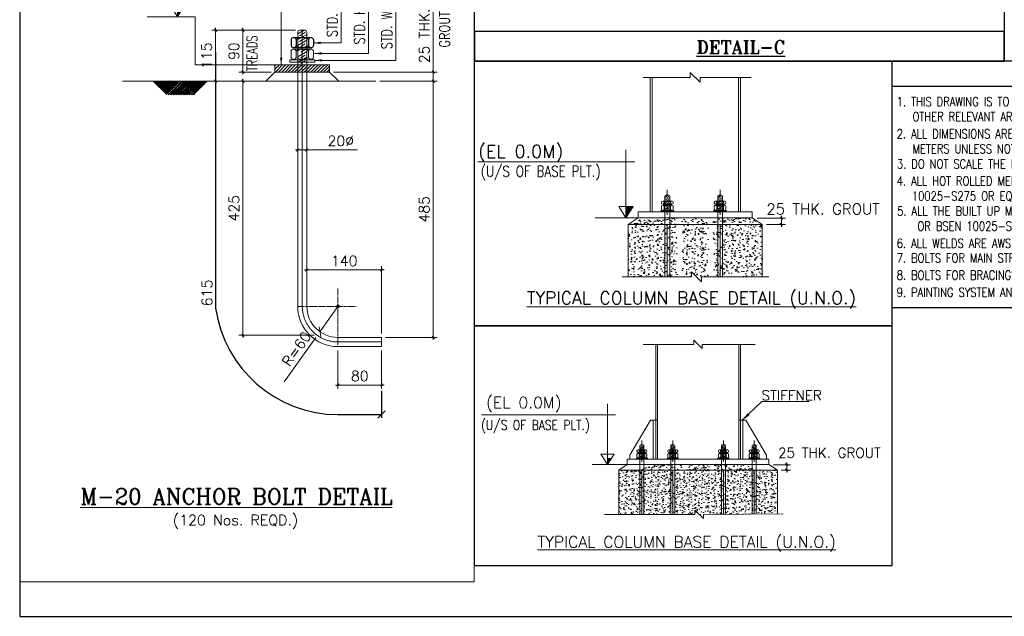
# Model space of a CAD drawing. Extents: x 1452 to 4639, y 1337 to 3593.
# Tile 1 of 3: x 1452 to 3344, y 1337 to 2484. Entities that reach past the tile are written whole.
import ezdxf
from ezdxf.enums import TextEntityAlignment as Align

# ---------------------------------------------------------------- set-up
doc = ezdxf.new("R2010")
doc.units = 0
doc.header["$MEASUREMENT"] = 0
for name, pattern in [('CENTER', [5.08, 3.175, -0.635, 0.635, -0.635]), ('CONTIN', [0, 0, 0]), ('HIDDEN', [0.375, 0.25, -0.125])]:
    doc.linetypes.add(name, pattern=pattern)
doc.layers.get('0').update_dxf_attribs({"linetype": 'CONTIN'})
doc.layers.get('Defpoints').update_dxf_attribs({"linetype": 'CONTINUOUS'})
for name, color, linetype in [('18', 5, 'CONTIN'), ('22', 7, 'CONTIN'), ('DIM', 8, 'CONTINUOUS'), ('Text', 4, 'CONTINUOUS'), ('Text_Romant', 3, 'CONTINUOUS')]:
    doc.layers.add(name, color=color, linetype=linetype)
for name, color, linetype, lineweight in [('BOLTS', 12, 'CONTINUOUS', 13), ('BRICK', 27, 'CONTINUOUS', 13), ('H.TEXT', 1, 'CONTINUOUS', 13), ('MAIN', 7, 'CONTINUOUS', 13), ('OBJECTS', 80, 'CONTINUOUS', 13), ('Part', 255, 'CONTINUOUS', 0), ('TITLE', 1, 'CONTINUOUS', 13), ('TXT', 4, 'CONTIN', 13), ('WORK', 30, 'CENTER', 13)]:
    doc.layers.add(name, color=color, linetype=linetype, lineweight=lineweight)
doc.styles.add('ROMANC', font='romanc.shx')
doc.styles.add('ROMAND', font='simplex.shx')
doc.styles.add('ROMANS', font='ROMANS')
doc.styles.add('ROMANT', font='romant.shx')
doc.styles.add('SIMPLEX', font='SIMPLEX')
doc.styles.add('T', font='simplex.shx', dxfattribs={"width": 0.8})
doc.dimstyles.new('Copy of DIM-1000', dxfattribs={"dimscale": 96.5, "dimtxt": 0.13, "dimasz": 0.03, "dimexe": 0.05, "dimexo": 0.05, "dimgap": 0.05, "dimtad": 1, "dimdec": 0, "dimzin": 0, "dimdsep": 46, "dimtxsty": 'ROMANS', "dimblk1": 'OBLIQUE', "dimblk2": 'OBLIQUE', "dimsah": 1, "dimcen": 0.09, "dimdle": 0.03, "dimclrd": 251, "dimclre": 251, "dimclrt": 4, "dimadec": 0, "dimazin": 0, "dimtfac": 1, "dimtdec": 0, "dimtmove": 0, "dimatfit": 3, "dimfxl": 1, "dimtolj": 1, "dimtzin": 0, "dimlwd": 5, "dimlwe": 5, "dimarcsym": 0})
doc.dimstyles.new('DIM-150', dxfattribs={"dimscale": 225, "dimtxt": 2, "dimasz": 2, "dimexe": 1, "dimexo": 2, "dimgap": 1, "dimtad": 1, "dimdec": 0, "dimlfac": 0.066667, "dimzin": 0, "dimdsep": 46, "dimtxsty": 'ROMANS', "dimblk1": 'OBLIQUE', "dimblk2": 'OBLIQUE', "dimsah": 1, "dimcen": 0.09, "dimdle": 1, "dimclrd": 251, "dimclre": 251, "dimclrt": 4, "dimadec": 0, "dimazin": 0, "dimtfac": 1, "dimtdec": 0, "dimtmove": 0, "dimatfit": 3, "dimfxl": 1, "dimtolj": 1, "dimtzin": 0, "dimlwd": 5, "dimlwe": 5, "dimarcsym": 0})

# ---------------------------------------------------------------- blocks, each defined once
blk = doc.blocks.new('NUT')
at = {"color": 7}
for p, q in [((-18, 13), (-18, 3)), ((-14, 0), (14, 0)), ((-10, 13), (-10, 3)), ((10, 13), (10, 3)), ((18, 13), (18, 3))]:
    blk.add_line(p, q, dxfattribs=at)
for centre, radius, start, end in [((-14, 11.8), 4.17, 16.5616, 163.4384), ((0, -2.2), 18.2, 56.6843, 123.3157), ((14, 11.8), 4.17, 16.5616, 163.4384), ((-14, 4.2), 4.17, 196.5616, 343.4384), ((0, 18.2), 18.2, 236.6843, 303.3157), ((14, 4.2), 4.17, 196.5616, 343.4384)]:
    blk.add_arc(centre, radius, start, end, dxfattribs=at)
blk = doc.blocks.new('_OBLIQUE')
at = {"color": 0, "linetype": 'ByBlock'}
blk.add_line((-0.5, -0.5), (0.5, 0.5), dxfattribs=at)
blk = doc.blocks.new('*D576575575575575575575')
at = {"layer": 'Defpoints', "color": 0, "linetype": 'Continuous'}
for p in [(2631.9, 26339.3), (2620.8, 26326.7), (2631.9, 26326.8)]:
    blk.add_point(p, dxfattribs=at)
at = {"layer": 'Part', "color": 251, "linetype": 'Continuous', "lineweight": 5}
for p, q in [((2617.9, 26339.3), (2634.8, 26339.3)), ((2620.8, 26331.5), (2620.8, 26344.1)), ((2631.9, 26331.7), (2631.9, 26344.1)), ((2631.9, 26339.3), (2694.1, 26339.3))]:
    blk.add_line(p, q, dxfattribs=at)
at = {"layer": 'Part', "color": 251, "linetype": 'Continuous', "lineweight": 5, "xscale": 2.894999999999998, "yscale": 2.894999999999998, "zscale": 2.894999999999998, "rotation": 180}
blk.add_blockref('_OBLIQUE', (2620.8, 26339.3), dxfattribs=at)
at = {"layer": 'Part', "color": 251, "linetype": 'Continuous', "lineweight": 5, "xscale": 2.894999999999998, "yscale": 2.894999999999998, "zscale": 2.894999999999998}
blk.add_blockref('_OBLIQUE', (2631.9, 26339.3), dxfattribs=at)
at = {"layer": 'Part', "color": 4, "linetype": 'Continuous', "insert": (2673.5, 26350.4), "char_height": 12.54, "attachment_point": 5, "style": 'ROMANS'}
blk.add_mtext('\\A1;20%%C', dxfattribs=at)
blk = doc.blocks.new('*D577576576576576576576')
at = {"layer": 'Defpoints', "color": 0, "linetype": 'Continuous'}
for p in [(2670.1, 26147.5), (2648, 26116.4)]:
    blk.add_point(p, dxfattribs=at)
at = {"layer": 'Part', "color": 251, "linetype": 'Continuous', "lineweight": 5}
for p, q in [((2670.1, 26147.5), (2648, 26116.4)), ((2604.3, 26055), (2643, 26109.4))]:
    blk.add_line(p, q, dxfattribs=at)
at = {"layer": 'Part', "color": 251, "linetype": 'Continuous', "lineweight": 5, "xscale": 8.685, "yscale": 8.685, "zscale": 8.685, "rotation": 54.60809091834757}
blk.add_blockref('_OBLIQUE', (2648, 26116.4), dxfattribs=at)
at = {"layer": 'Part', "color": 4, "linetype": 'Continuous', "insert": (2619.3, 26095.3), "char_height": 12.54, "attachment_point": 5, "rotation": 54.6081, "style": 'ROMANS'}
blk.add_mtext('\\A1;R=60', dxfattribs=at)
blk = doc.blocks.new('*D578577577577577577577')
at = {"layer": 'Defpoints', "color": 0, "linetype": 'Continuous'}
for p in [(2553.7, 26423.6), (2571.4, 26423.6), (2645.7, 26112)]:
    blk.add_point(p, dxfattribs=at)
at = {"layer": 'Part', "color": 251, "linetype": 'Continuous', "lineweight": 5}
for p, q in [((2566.6, 26423.6), (2548.8, 26423.6)), ((2553.7, 26109.1), (2553.7, 26426.5)), ((2640.9, 26112), (2548.8, 26112))]:
    blk.add_line(p, q, dxfattribs=at)
at = {"layer": 'Part', "color": 251, "linetype": 'Continuous', "lineweight": 5, "xscale": 2.894999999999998, "yscale": 2.894999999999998, "zscale": 2.894999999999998}
for p, rotation in [((2553.7, 26423.6), 90), ((2553.7, 26112), 270)]:
    blk.add_blockref('_OBLIQUE', p, dxfattribs=dict(at, rotation=rotation))
at = {"layer": 'Part', "color": 4, "linetype": 'Continuous', "insert": (2542.6, 26267.8), "char_height": 12.54, "attachment_point": 5, "rotation": 90, "style": 'ROMANS'}
blk.add_mtext('\\A1;425', dxfattribs=at)
blk = doc.blocks.new('*D579578578578578578578')
at = {"layer": 'Defpoints', "color": 0, "linetype": 'Continuous'}
for p in [(2716.6, 26423.6), (2723.6, 26109.4), (2786.9, 26109.4)]:
    blk.add_point(p, dxfattribs=at)
at = {"layer": 'Part', "color": 251, "linetype": 'Continuous', "lineweight": 5}
for p, q in [((2721.4, 26423.6), (2791.7, 26423.6)), ((2786.9, 26426.5), (2786.9, 26106.5)), ((2728.4, 26109.4), (2791.7, 26109.4))]:
    blk.add_line(p, q, dxfattribs=at)
at = {"layer": 'Part', "color": 251, "linetype": 'Continuous', "lineweight": 5, "xscale": 2.894999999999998, "yscale": 2.894999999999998, "zscale": 2.894999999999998}
for p, rotation in [((2786.9, 26423.6), 90), ((2786.9, 26109.4), 270)]:
    blk.add_blockref('_OBLIQUE', p, dxfattribs=dict(at, rotation=rotation))
at = {"layer": 'Part', "color": 4, "linetype": 'Continuous', "insert": (2775.8, 26266.5), "char_height": 12.54, "attachment_point": 5, "rotation": 90, "style": 'ROMANS'}
blk.add_mtext('\\A1;485', dxfattribs=at)
blk = doc.blocks.new('*D580579579579579579579')
at = {"layer": 'Defpoints', "color": 0, "linetype": 'Continuous'}
for p in [(2723.6, 26192.1), (2631.9, 26143.4), (2723.6, 26109.4)]:
    blk.add_point(p, dxfattribs=at)
at = {"layer": 'Part', "color": 251, "linetype": 'Continuous', "lineweight": 5}
for p, q in [((2629, 26192.1), (2726.5, 26192.1)), ((2631.9, 26148.2), (2631.9, 26196.9)), ((2723.6, 26114.2), (2723.6, 26196.9))]:
    blk.add_line(p, q, dxfattribs=at)
at = {"layer": 'Part', "color": 251, "linetype": 'Continuous', "lineweight": 5, "xscale": 2.894999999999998, "yscale": 2.894999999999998, "zscale": 2.894999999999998, "rotation": 180}
blk.add_blockref('_OBLIQUE', (2631.9, 26192.1), dxfattribs=at)
at = {"layer": 'Part', "color": 251, "linetype": 'Continuous', "lineweight": 5, "xscale": 2.894999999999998, "yscale": 2.894999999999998, "zscale": 2.894999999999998}
blk.add_blockref('_OBLIQUE', (2723.6, 26192.1), dxfattribs=at)
at = {"layer": 'Part', "color": 4, "linetype": 'Continuous', "insert": (2677.8, 26203.2), "char_height": 12.54, "attachment_point": 5, "style": 'ROMANS'}
blk.add_mtext('\\A1;140', dxfattribs=at)
blk = doc.blocks.new('*D581580580580580580580')
at = {"layer": 'Defpoints', "color": 0, "linetype": 'Continuous'}
for p in [(2659.8, 26434.8), (2716.6, 26423.6), (2786.9, 26423.6)]:
    blk.add_point(p, dxfattribs=at)
at = {"layer": 'Part', "color": 251, "linetype": 'Continuous', "lineweight": 5}
for p, q in [((2786.9, 26434.8), (2786.9, 26520.3)), ((2664.6, 26434.8), (2791.7, 26434.8)), ((2786.9, 26437.7), (2786.9, 26423.6)), ((2721.4, 26423.6), (2791.7, 26423.6))]:
    blk.add_line(p, q, dxfattribs=at)
at = {"layer": 'Part', "color": 251, "linetype": 'Continuous', "lineweight": 5, "xscale": 2.894999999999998, "yscale": 2.894999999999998, "zscale": 2.894999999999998}
for p, rotation in [((2786.9, 26434.8), 90), ((2786.9, 26423.6), 270)]:
    blk.add_blockref('_OBLIQUE', p, dxfattribs=dict(at, rotation=rotation))
at = {"layer": 'Part', "color": 4, "linetype": 'Continuous', "insert": (2775.8, 26479.1), "char_height": 12.545, "attachment_point": 5, "rotation": 90, "style": 'ROMANS'}
blk.add_mtext('\\A1;25 THK.', dxfattribs=at)
blk = doc.blocks.new('*D582581581581581581581')
at = {"layer": 'Defpoints', "color": 0, "linetype": 'Continuous'}
for p in [(2623, 26486.1), (2520.2, 26423.6), (2571.4, 26423.6)]:
    blk.add_point(p, dxfattribs=at)
at = {"layer": 'Part', "color": 251, "linetype": 'Continuous', "lineweight": 5}
for p, q in [((2618.2, 26486.1), (2515.4, 26486.1)), ((2520.2, 26489), (2520.2, 26420.7)), ((2566.6, 26423.6), (2515.4, 26423.6))]:
    blk.add_line(p, q, dxfattribs=at)
at = {"layer": 'Part', "color": 251, "linetype": 'Continuous', "lineweight": 5, "xscale": 2.894999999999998, "yscale": 2.894999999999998, "zscale": 2.894999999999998}
for p, rotation in [((2520.2, 26486.1), 90), ((2520.2, 26423.6), 270)]:
    blk.add_blockref('_OBLIQUE', p, dxfattribs=dict(at, rotation=rotation))
at = {"layer": 'Part', "color": 4, "linetype": 'Continuous', "insert": (2509.1, 26454.8), "char_height": 12.54, "attachment_point": 5, "rotation": 90, "style": 'ROMANS'}
blk.add_mtext('\\A1;115', dxfattribs=at)
blk = doc.blocks.new('*D583582582582582582582')
at = {"layer": 'Defpoints', "color": 0, "linetype": 'Continuous'}
for p in [(2623, 26486.1), (2553.7, 26434.8), (2592.9, 26434.8)]:
    blk.add_point(p, dxfattribs=at)
at = {"layer": 'Part', "color": 251, "linetype": 'Continuous', "lineweight": 5}
for p, q in [((2618.2, 26486.1), (2548.8, 26486.1)), ((2553.7, 26489), (2553.7, 26431.9)), ((2588.1, 26434.8), (2548.8, 26434.8))]:
    blk.add_line(p, q, dxfattribs=at)
at = {"layer": 'Part', "color": 251, "linetype": 'Continuous', "lineweight": 5, "xscale": 2.894999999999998, "yscale": 2.894999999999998, "zscale": 2.894999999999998}
for p, rotation in [((2553.7, 26486.1), 90), ((2553.7, 26434.8), 270)]:
    blk.add_blockref('_OBLIQUE', p, dxfattribs=dict(at, rotation=rotation))
at = {"layer": 'Part', "color": 4, "linetype": 'Continuous', "insert": (2542.6, 26460.4), "char_height": 12.54, "attachment_point": 5, "rotation": 90, "style": 'ROMANS'}
blk.add_mtext('\\A1;90', dxfattribs=at)
blk = doc.blocks.new('*D584583583583583583583')
at = {"layer": 'Defpoints', "color": 0, "linetype": 'Continuous'}
for p in [(2670.1, 26098.2), (2723.6, 26098.2), (2723.6, 26051)]:
    blk.add_point(p, dxfattribs=at)
at = {"layer": 'Part', "color": 251, "linetype": 'Continuous', "lineweight": 5}
for p, q in [((2670.1, 26093.4), (2670.1, 26046.2)), ((2723.6, 26093.4), (2723.6, 26046.2)), ((2667.2, 26051), (2726.5, 26051))]:
    blk.add_line(p, q, dxfattribs=at)
at = {"layer": 'Part', "color": 251, "linetype": 'Continuous', "lineweight": 5, "xscale": 2.894999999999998, "yscale": 2.894999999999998, "zscale": 2.894999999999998, "rotation": 180}
blk.add_blockref('_OBLIQUE', (2670.1, 26051), dxfattribs=at)
at = {"layer": 'Part', "color": 251, "linetype": 'Continuous', "lineweight": 5, "xscale": 2.894999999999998, "yscale": 2.894999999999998, "zscale": 2.894999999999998}
blk.add_blockref('_OBLIQUE', (2723.6, 26051), dxfattribs=at)
at = {"layer": 'Part', "color": 4, "linetype": 'Continuous', "insert": (2696.8, 26062.1), "char_height": 12.54, "attachment_point": 5, "style": 'ROMANS'}
blk.add_mtext('\\A1;80', dxfattribs=at)
blk = doc.blocks.new('A$C17650F95')
at = {"color": 4, "lineweight": 13}
for p, q in [((-147, -446), (62, -326)), ((-147, -629), (147, -460)), ((-92, -506), (92, -400)), ((-92, -689), (92, -583)), ((-147, -813), (147, -643)), ((-147, -996), (147, -827)), ((-147, -1179), (147, -1010)), ((-147, -1362), (147, -1193)), ((-53, -850), (92, -767)), ((-53, -1033), (92, -950)), ((-53, -1217), (92, -1133)), ((-53, -1400), (92, -1316))]:
    blk.add_line(p, q, dxfattribs=at)
at = {"lineweight": 13}
for p, q in [((-147, -384), (-147, -691)), ((147, -384), (147, -691)), ((147, -1154), (147, -1440)), ((147, -1154), (147, -1440)), ((147, -1154), (147, -1440)), ((147, -1154), (147, -1440))]:
    blk.add_line(p, q, dxfattribs=at)
at = {"color": 7, "lineweight": 13}
for p, q in [((-88, -326), (88, -326)), ((-282, -870), (282, -870)), ((-282, -938), (282, -938)), ((202, -751), (202, -810)), ((403, -1283), (-403, -1283)), ((-403, -1283), (-403, -1355)), ((403, -1355), (-403, -1355)), ((-282, -1283), (282, -1283)), ((-147, -1362), (-147, -5354)), ((147, -1362), (147, -5354)), ((403, -1283), (403, -1355))]:
    blk.add_line(p, q, dxfattribs=at)
at = {"color": 4, "linetype": 'HIDDEN', "lineweight": 13}
for p, q in [((-147, -691), (-147, -1362)), ((147, -691), (147, -1362))]:
    blk.add_line(p, q, dxfattribs=at)
at = {"color": 7, "lineweight": 13}
blk.add_lwpolyline([(-202, -751, 0.745898), (-363, -751), (-363, -810, 0.745898), (-202, -810)], format="xyb", close=True, dxfattribs=at)
for points in [[(202, -998, -0.745898), (363, -998), (363, -1200, -0.745898), (202, -1200), (202, -998, 0.299213), (-202, -998, 0.745898), (-363, -998), (-363, -1200, 0.745898), (-202, -1200), (-202, -998)], [(-202, -751, -0.299213), (202, -751, -0.745898), (363, -751), (363, -810, -0.745898), (202, -810, -0.299213), (-202, -810)]]:
    blk.add_lwpolyline(points, format="xyb", dxfattribs=at)
blk.add_lwpolyline([(-282, -691), (282, -691)], dxfattribs=at)
at = {"lineweight": 13}
for centre, start, end in [((-88, -384), 90, 180), ((88, -384), 0, 90)]:
    blk.add_arc(centre, 58.6, start, end, dxfattribs=at)
at = {"color": 7, "lineweight": 13}
blk.add_arc((0, -893), 367, 236.68431, 303.31569, dxfattribs=at)
at = {"layer": 'WORK', "lineweight": 13, "ltscale": 1000}
blk.add_line((0, -5354), (0, 0), dxfattribs=at)
blk = doc.blocks.new('*D570569569569569569569569569569')
at = {"layer": 'Defpoints', "color": 0}
for p in [(17959, 11934), (18180, 11787), (18636, 11787)]:
    blk.add_point(p, dxfattribs=at)
at = {"layer": 'DIM', "color": 251, "lineweight": 5}
for p, q in [((18059, 11934), (18736, 11934)), ((18280, 11787), (18736, 11787)), ((18636, 11934), (18636, 11994)), ((18636, 11934), (18636, 11787)), ((18636, 11787), (18636, 11727))]:
    blk.add_line(p, q, dxfattribs=at)
at = {"layer": 'DIM', "color": 251, "lineweight": 5, "xscale": 60, "yscale": 60, "zscale": 60}
for p, rotation in [((18636, 11934), 270), ((18636, 11787), 90)]:
    blk.add_blockref('_OBLIQUE', p, dxfattribs=dict(at, rotation=rotation))
blk = doc.blocks.new('*D568567567567567567567567567567')
at = {"layer": 'Defpoints', "color": 0}
for p in [(29056, 12027), (29269, 11885), (29516, 11885)]:
    blk.add_point(p, dxfattribs=at)
at = {"layer": 'DIM', "color": 251, "lineweight": 5}
for p, q in [((29156, 12027), (29616, 12027)), ((29516, 12027), (29516, 12087)), ((29516, 12027), (29516, 11885)), ((29369, 11885), (29616, 11885)), ((29516, 11885), (29516, 11825))]:
    blk.add_line(p, q, dxfattribs=at)
at = {"layer": 'DIM', "color": 251, "lineweight": 5, "xscale": 60, "yscale": 60, "zscale": 60}
for p, rotation in [((29516, 12027), 270), ((29516, 11885), 90)]:
    blk.add_blockref('_OBLIQUE', p, dxfattribs=dict(at, rotation=rotation))
blk = doc.blocks.new('GHO')
at = {"color": 1, "linetype": 'ByBlock', "lineweight": -2}
for p, q in [((72052.3, 36331.3), (72052.3, 36379.8)), ((72052.3, 36331.4), (72052.3, 35906.1))]:
    blk.add_line(p, q, dxfattribs=at)
at = {"color": 1, "linetype": 'Continuous'}
blk.add_line((72052.3, 36331.4), (71285.6, 36331.3), dxfattribs=at)
blk.add_lwpolyline([(71285.8, 35906.1), (72052.3, 35906.1), (72052.3, 36379.8), (71285.8, 36379.8)], close=True, dxfattribs=at)
at = {"layer": '18', "color": 1, "style": 'SIMPLEX'}
blk.add_text('NOTES', height=22.73, dxfattribs=at).set_placement((71648.9, 36352.3), align=Align.MIDDLE)
at = {"layer": 'Text', "color": 4, "lineweight": 13, "style": 'T', "width": 0.8}
for s, p in [('1. THIS DRAWING IS TO BE READ IN CONJUNCTION WITH ALL', (71295.1, 36293.3)), ('OTHER RELEVANT ARCHITECTURAL AND STRUCTURAL DRAWINGS.', (71325.3, 36264.4)), ('2. ALL DIMENSIONS ARE IN MILLIMETERS AND LEVELS ARE IN', (71295.1, 36231.3)), ('METERS UNLESS NOTED OTHERWISE.', (71325.3, 36202.4)), ('3. DO NOT SCALE THE DRAWING.', (71295.5, 36173.5)), ('4. ALL HOT ROLLED MEMBERS SHALL CONFORM TO BSEN ', (71295.1, 36140.5)), ('10025-S275 OR EQUIVALENT.', (71324.2, 36111.6)), ('5. ALL THE BUILT UP MEMBERS SHALL CONFORM TO ASTM A572', (71295.9, 36082.7)), (' OR BSEN 10025-S355', (71325.3, 36053.8)), ('6. ALL WELDS ARE AWS STANDARD UNLESS OTHERWISE NOTED.', (71295.1, 36020.7)), ('7. BOLTS FOR MAIN STRUCTURAL CONNECTIONS ARE ASTM A325', (71295.1, 35992.5)), ('8. BOLTS FOR BRACINGS, PURLINS, GIRTS ETC.. ARE GRADE 8.8', (71295.1, 35959.5)), ('9. PAINTING SYSTEM AND ALL OTHER TERMS AS PER CONTRACTS.', (71295.1, 35926.4))]:
    blk.add_text(s, height=17.486, dxfattribs=at).set_placement(p)
blk = doc.blocks.new('IHF')
at = {"lineweight": 9}
h = blk.add_hatch(dxfattribs=at)
h.set_pattern_fill('ANSI31', color=256, scale=22.303222, style=0)
h.set_pattern_definition([(45, (-1519.4465, 24026.1335), (-1.971345, 1.971345), [])])
h.paths.add_polyline_path([(2622.8, 26434.8), (2622.8, 26443.7), (2592.9, 26443.7), (2592.9, 26434.8)])
h.paths.add_polyline_path([(2626.4, 26443.7), (2622.8, 26443.7), (2622.8, 26434.8), (2626.4, 26434.8)])
h.paths.add_polyline_path([(2626.4, 26434.8), (2629.9, 26434.8), (2629.9, 26443.7), (2626.4, 26443.7)])
h.paths.add_polyline_path([(2659.8, 26434.8), (2659.8, 26443.7), (2629.9, 26443.7), (2629.9, 26434.8)])
h = blk.add_hatch(dxfattribs=at)
h.set_pattern_fill('ANSI31', color=8, scale=11.151611, angle=90, style=0)
h.set_pattern_definition([(135, (1858.7423, 26023.3726), (-0.9856725, -0.9856725), [])])
h.paths.add_polyline_path([(2477.1, 26423.7), (2443.6, 26423.7), (2460.3, 26407)])
h = blk.add_hatch(dxfattribs=at)
h.set_pattern_fill('ANSI31', color=8, scale=11.151611, style=0)
h.set_pattern_definition([(45, (1858.7423, 26023.3726), (-0.9856725, 0.9856725), [])])
h.paths.add_polyline_path([(2493.8, 26407), (2477.1, 26423.7), (2460.3, 26407)])
h = blk.add_hatch(dxfattribs=at)
h.set_pattern_fill('ANSI31', color=8, scale=11.151611, angle=90, style=0)
h.set_pattern_definition([(135, (1865.9822, 26023.3726), (-0.9856725, -0.9856725), [])])
h.paths.add_polyline_path([(2510.5, 26423.7), (2477.1, 26423.7), (2493.8, 26407)])
at = {"layer": 'DIM', "lineweight": 9}
h = blk.add_hatch(dxfattribs=at)
h.set_pattern_fill('ANSI32', color=4, scale=0.165503, style=0)
h.set_pattern_definition([(45, (-304.22119, 25983.60084), (-0.0438855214, 0.0438855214), []), (45, (-304.19193, 25983.60084), (-0.0438855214, 0.0438855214), [])])
h.paths.add_polyline_path([(2473.3, 26518), (2473.3, 26502.9), (2483.6, 26518)])
at = {"lineweight": 9}
for p, q in [((2620.8, 26483.8), (2620.8, 26454.6)), ((2631.9, 26483.8), (2631.9, 26454.6)), ((2620.8, 26454.6), (2620.8, 26423.6)), ((2631.9, 26454.6), (2631.9, 26423.6)), ((2631.9, 26454.6), (2631.9, 26443.7)), ((2631.9, 26454.6), (2631.9, 26443.7)), ((2631.9, 26454.6), (2631.9, 26443.7)), ((2631.9, 26454.6), (2631.9, 26443.7))]:
    blk.add_line(p, q, dxfattribs=at)
at = {"color": 7, "lineweight": 9}
for p, q in [((2623, 26486.1), (2629.7, 26486.1)), ((2615.6, 26477.1), (2637.1, 26477.1)), ((2612.6, 26460.5), (2612.6, 26452.8)), ((2615.6, 26462.8), (2637.1, 26462.8)), ((2618.7, 26460.5), (2618.7, 26452.8)), ((2634, 26460.5), (2634, 26452.8)), ((2640.2, 26460.5), (2640.2, 26452.8)), ((2611, 26449.7), (2611, 26446.9)), ((2641.7, 26449.7), (2611, 26449.7)), ((2641.7, 26446.9), (2611, 26446.9)), ((2615.6, 26449.7), (2637.1, 26449.7)), ((2641.7, 26449.7), (2641.7, 26446.9)), ((2620.8, 26423.6), (2620.8, 26147.5)), ((2631.9, 26423.6), (2631.9, 26147.5)), ((2670.1, 26109.4), (2723.6, 26109.4)), ((2723.6, 26109.4), (2723.6, 26098.2)), ((2670.1, 26098.2), (2723.6, 26098.2))]:
    blk.add_line(p, q, dxfattribs=at)
at = {"color": 251}
blk.add_line((2723.6, 26043.7), (2723.6, 26010.9), dxfattribs=at)
blk.add_lwpolyline([(2520.2, 26459.1), (2520.2, 26145.4, 0.372126), (2670.1, 26014.7), (2723.6, 26014.7)], format="xyb", dxfattribs=at)
at = {"color": 7, "lineweight": 9, "const_width": 2.23}
blk.add_lwpolyline([(2669, 26147.5, 1), (2671.2, 26147.5, 1)], format="xyb", close=True, dxfattribs=at)
at = {"lineweight": 9}
for centre, start, end in [((2623, 26483.8), 90, 180), ((2629.7, 26483.8), 0, 90)]:
    blk.add_arc(centre, 2.23, start, end, dxfattribs=at)
at = {"color": 7, "lineweight": 9}
for centre, radius, start, end in [((2615.6, 26459.6), 3.2, 16.5616, 163.4384), ((2626.4, 26448.8), 14, 56.6843, 123.3157), ((2637.1, 26459.6), 3.2, 16.5616, 163.4384), ((2615.6, 26453.7), 3.2, 196.5616, 343.4384), ((2626.4, 26464.5), 14, 236.6843, 303.3157), ((2637.1, 26453.7), 3.2, 196.5616, 343.4384), ((2670.1, 26147.5), 49.3, 180, 270), ((2670.1, 26147.5), 38.1, 180, 270)]:
    blk.add_arc(centre, radius, start, end, dxfattribs=at)
at = {"layer": 'BRICK', "color": 22, "lineweight": 9}
blk.add_lwpolyline([(2280.1, 25809.6), (2837.1, 25809.6), (2837.1, 26772.6), (2280.1, 26772.6)], close=True, dxfattribs=at)
at = {"layer": 'DIM', "color": 3, "lineweight": 9}
blk.add_line((2473.3, 26502.9), (2473.3, 26575.8), dxfattribs=at)
at = {"layer": 'DIM', "linetype": 'CENTER', "lineweight": 9}
for p, q in [((2670.1, 26100.2), (2670.1, 26170.1)), ((2620.8, 26147.5), (2692.2, 26147.5))]:
    blk.add_line(p, q, dxfattribs=at)
at = {"layer": 'DIM', "linetype": 'ByBlock', "lineweight": 9}
blk.add_line((2719.1, 26010.3), (2728.1, 26019.2), dxfattribs=at)
at = {"layer": 'DIM', "color": 3, "lineweight": 9}
blk.add_lwpolyline([(2473.3, 26502.9), (2483.6, 26518), (2463.1, 26518)], close=True, dxfattribs=at)
at = {"layer": 'OBJECTS', "color": 3, "lineweight": 9}
blk.add_line((2328.2, 26568.6), (2483.3, 26568.6), dxfattribs=at)
at = {"layer": 'WORK', "linetype": 'ByBlock', "lineweight": 9}
for p, q in [((2620.8, 26481.5), (2628.7, 26486.1)), ((2620.8, 26474.5), (2631.9, 26481)), ((2622.9, 26479.2), (2629.8, 26483.2)), ((2620.8, 26467.5), (2631.9, 26474)), ((2622.9, 26472.2), (2629.8, 26476.3)), ((2624.4, 26466.1), (2629.8, 26469.3)), ((2620.8, 26460.6), (2631.9, 26467)), ((2620.8, 26453.6), (2631.9, 26460)), ((2624.4, 26459.2), (2629.8, 26462.3)), ((2620.8, 26446.6), (2631.9, 26453.1)), ((2624.4, 26452.2), (2629.8, 26455.4)), ((2624.4, 26445.2), (2629.8, 26448.4)), ((2581.8, 26423.7), (2592.9, 26434.8)), ((2592.9, 26443.7), (2592.9, 26434.8)), ((2659.8, 26443.7), (2592.9, 26443.7)), ((2592.9, 26434.8), (2659.8, 26434.8)), ((2659.8, 26443.7), (2659.8, 26434.8)), ((2671, 26423.7), (2659.8, 26434.8)), ((2716.6, 26423.7), (2405.9, 26423.7))]:
    blk.add_line(p, q, dxfattribs=at)
at = {"layer": 'WORK', "lineweight": 9, "ltscale": 1300}
for p, q in [((2626.4, 26487), (2626.4, 26147.5)), ((2670.1, 26103.8), (2723.6, 26103.8))]:
    blk.add_line(p, q, dxfattribs=at)
at = {"layer": 'WORK', "linetype": 'ByBlock', "lineweight": 9}
blk.add_lwpolyline([(2592.9, 26443.7), (2495.2, 26443.7), (2495.2, 26502.3), (2436.3, 26502.3)], dxfattribs=at)
at = {"layer": 'WORK', "lineweight": 9, "ltscale": 1300}
blk.add_arc((2670.1, 26147.5), 43.7, 180, 270, dxfattribs=at)
at = {"color": 7, "lineweight": 9, "xscale": 0.7666732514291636, "yscale": 0.7666732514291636, "zscale": 0.7666732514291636}
blk.add_blockref('NUT', (2626.4, 26464.8), dxfattribs=at)
at = {"layer": 'Text', "lineweight": 9, "style": 'ROMANS'}
for s, height, width, p in [('STD. HEX. LOCK NUT.', 12.745, 0.8, (2669.4, 26477.6)), ('STD. HEX. NUT.', 12.745, 0.8, (2702.8, 26468.6)), ('STD. WASHER', 12.745, 0.8, (2736.3, 26462.7)), ('TREADS', 12.74, 0.7, (2571.1, 26435.7))]:
    blk.add_text(s, height=height, rotation=90, dxfattribs=dict(at, width=width)).set_placement(p)
at = {"layer": 'Text', "lineweight": 9, "style": 'ROMANS', "width": 0.8}
for s, p in [('(FFL)', (2386, 26551.1)), ('BASE PLATE', (2506.9, 26517.6))]:
    blk.add_text(s, height=12.74, dxfattribs=at).set_placement(p)
at = {"layer": 'Text', "lineweight": 9, "style": 'ROMANS'}
blk.add_text('615', height=12.74, rotation=90, dxfattribs=at).set_placement((2516, 26147.5))
blk.add_text('(120 Nos. REQD.)', height=12.745, dxfattribs=at).set_placement((2467.8, 25879))
at = {"layer": 'TITLE', "color": 1, "lineweight": 9, "style": 'ROMANC'}
blk.add_text('%%UM-20 ANCHOR BOLT DETAIL', height=19.259, dxfattribs=at).set_placement((2354.4, 25904.7))
at = {"layer": 'TXT', "color": 1, "lineweight": 9, "style": 'ROMAND'}
blk.add_text('(EL.0.000M)', height=14.8, dxfattribs=at).set_placement((2334.9, 26573))
at = {"layer": 'TXT', "color": 150, "lineweight": 9, "style": 'ROMANS', "width": 0.8}
blk.add_text('GROUT', height=12.74, rotation=90, dxfattribs=at).set_placement((2807.1, 26464.8))
at = {"layer": 'Part', "linetype": 'Continuous'}
dim = blk.add_linear_dim(base=(2786.9, 26423.6), p1=(2659.8, 26434.8), p2=(2716.6, 26423.6), angle=270, text='25 THK.', dimstyle='Copy of DIM-1000', dxfattribs=at)
dim.commit()
dim.dimension.update_dxf_attribs({"geometry": '*D581580580580580580580', "text_midpoint": (2786.9, 26479.1), "dimtype": 160})
for base, p1, p2, text, picture, middle in [((2520.2, 26423.6), (2623, 26486.1), (2571.4, 26423.6), '115', '*D582581581581581581581', (2509.1, 26454.8)), ((2553.7, 26434.8), (2623, 26486.1), (2592.9, 26434.8), '90', '*D583582582582582582582', (2542.6, 26460.4)), ((2553.7, 26423.6), (2645.7, 26112), (2571.4, 26423.6), '425', '*D578577577577577577577', (2542.6, 26267.8)), ((2786.9, 26109.4), (2716.6, 26423.6), (2723.6, 26109.4), '485', '*D579578578578578578578', (2775.8, 26266.5))]:
    dim = blk.add_linear_dim(base=base, p1=p1, p2=p2, angle=90, text=text, dimstyle='Copy of DIM-1000', dxfattribs=at)
    dim.commit()
    dim.dimension.update_dxf_attribs({"geometry": picture, "text_midpoint": middle})
dim = blk.add_linear_dim(base=(2631.9, 26339.3), p1=(2620.8, 26326.7), p2=(2631.9, 26326.8), text='20%%C', dimstyle='Copy of DIM-1000', override={"dimtmove": 1}, dxfattribs=at)
dim.commit()
dim.dimension.update_dxf_attribs({"geometry": '*D576575575575575575575', "text_midpoint": (2673.5, 26339.3), "dimtype": 160})
for base, p1, p2, text, picture, middle in [((2723.6, 26192.1), (2631.9, 26143.4), (2723.6, 26109.4), '140', '*D580579579579579579579', (2677.8, 26203.2)), ((2723.6, 26051), (2670.1, 26098.2), (2723.6, 26098.2), '80', '*D584583583583583583583', (2696.8, 26062.1))]:
    dim = blk.add_linear_dim(base=base, p1=p1, p2=p2, text=text, dimstyle='Copy of DIM-1000', dxfattribs=at)
    dim.commit()
    dim.dimension.update_dxf_attribs({"geometry": picture, "text_midpoint": middle})
dim = blk.add_radius_dim(center=(2670.1, 26147.5), mpoint=(2648, 26116.4), text='R=60', dimstyle='Copy of DIM-1000', override={"dimasz": 0.09}, dxfattribs=at)
dim.commit()
dim.dimension.update_dxf_attribs({"geometry": '*D577576576576576576576', "text_midpoint": (2612.1, 26085)})
for points in [[(2640.2, 26470.5), (2674.1, 26470.5), (2674.1, 26624.4)], [(2641.3, 26457.6), (2707.6, 26457.6), (2707.6, 26574.4)], [(2641.9, 26449.1), (2741, 26449.1), (2741, 26552.3)], [(2600.5, 26443.7), (2600.5, 26512.9), (2506.6, 26512.9)]]:
    blk.add_leader(points, dimstyle='Copy of DIM-1000', override={"dimasz": 0.09}, dxfattribs=at)
blk = doc.blocks.new('ERTDFN')
at = {"linetype": 'Continuous', "lineweight": 9, "ltscale": 0.05}
h = blk.add_hatch(dxfattribs=at)
h.set_pattern_fill('AR-SAND', color=3, scale=3.161445, style=0)
h.set_pattern_definition([(37.5, (-23464.73, -8412.78), (-5.0584, 154.7253), [0, -122.05706, 0, -136.5112, 0, -130.48864]), (7.5, (-23464.73, -8412.78), (142.1143, 226.6203), [0, -65.84657, 0, -110.01196, 0, -42.15787]), (327.5, (-23563.5, -8412.78), (250.06788, 0.45436), [0, -40.15035, 0, -144.54126, 0, -188.70665]), (317.5, (-23563.5, -8412.78), (241.3942, 70.4779), [0, -20.07518, 0, -94.75483, 0, -108.40595])])
h.paths.add_polyline_path([(17008.8, 11945.4), (17008.8, 11787.4), (18179.6, 11787.4), (17942.5, 11945.4)])
h.paths.add_polyline_path([(16895, 11787.4), (16895, 11945.4), (16258.8, 11945.4), (16258.8, 11787.4)])
h.paths.add_polyline_path([(15211.3, 11945.4), (14974.2, 11787.4), (16145, 11787.4), (16145, 11945.4)])
at = {"layer": 'MAIN', "lineweight": 9}
h = blk.add_hatch(dxfattribs=at)
h.set_pattern_fill('AR-CONC', color=6, scale=35.224973, style=0)
h.set_pattern_definition([(50, (-801260.1, 46543.77), (252.654706, -22.10442), [26.41873, -290.60603]), (355, (-801260.1, 46543.77), (-48.87512, 264.95948), [21.13498, -232.48482]), (100.4514, (-801239.04, 46541.93), (203.77977, 242.85489), [22.452465, -246.97712]), (46.1842, (-801260.1, 46614.22), (375.93537, -58.30403), [39.6281, -435.90904]), (96.6356, (-801228.76, 46609.36), (329.23469, 343.13276), [33.6787, -370.46562]), (351.1842, (-801260.1, 46614.22), (329.23442, 343.13301), [31.70248, -348.72723]), (21, (-801224.87, 46596.6), (210.26035, -141.822396), [26.41873, -290.60603]), (326, (-801224.87, 46596.6), (85.70776, 255.43391), [21.13498, -232.48482]), (71.4514, (-801207.35, 46584.8), (295.968194, 113.61128), [22.452465, -246.97712]), (37.5, (-801260.09, 46543.77), (4.283306, 117.26177), [0, -229.666824, 0, -236.00732, 0, -233.365446]), (7.5, (-801260.09, 46543.77), (92.666174, 138.93142), [0, -134.559397, 0, -224.383078, 0, -88.943057]), (327.5, (-801338.64, 46543.77), (188.038809, -7.944947), [0, -88.062433, 0, -274.75479, 0, -364.57847]), (317.5, (-801373.87, 46543.77), (205.42717, 35.261953), [0, -114.481162, 0, -182.46536, 0, -258.90355])])
h.paths.add_polyline_path([(16145, 11787.4), (14974.2, 11787.4), (14974.2, 10535.5), (16145, 10535.5)])
h.paths.add_polyline_path([(16895, 11787.4), (16258.8, 11787.4), (16258.8, 10535.5), (16489.7, 10535.5), (16489.7, 10654.1), (16726.8, 10417), (16726.8, 10535.5), (16895, 10535.5)])
h.paths.add_polyline_path([(18179.6, 11787.4), (17008.8, 11787.4), (17008.8, 10535.5), (18179.6, 10535.5)])
at = {"color": 2, "linetype": 'ByBlock'}
blk.add_lwpolyline([(11297.5, 15691.1), (21278.6, 15691.1), (21278.6, 9360.3), (11297.5, 9360.3)], close=True, dxfattribs=at)
at = {"lineweight": 9}
for points in [[(15211.3, 11945.4), (14974.2, 11787.4), (18179.6, 11787.4), (17942.5, 11945.4), (15211.3, 11945.4)], [(14974.2, 10535.5), (14974.2, 11787.4), (18179.6, 11787.4), (18179.6, 10535.5)]]:
    blk.add_lwpolyline(points, dxfattribs=at)
at = {"layer": 'BOLTS', "lineweight": 9}
blk.add_line((15211.3, 11945.4), (14183.7, 11945.4), dxfattribs=at)
at = {"layer": 'DIM', "lineweight": 9}
blk.add_lwpolyline([(14749.9, 12216.9), (14920.7, 11945.4), (15091.6, 12216.9), (14749.9, 12216.9), (14920.7, 11945.4), (14920.7, 13574.4), (14920.7, 13287.7), (15131.4, 13287.7), (11379.3, 13287.7)], dxfattribs=at)
at = {"layer": 'H.TEXT', "color": 9, "lineweight": 9}
for points in [[(17912, 15306.1), (16692.5, 15306.1), (16692.5, 15187.6), (16455.4, 15424.7), (16455.4, 15306.1), (15332.1, 15306.1)], [(18340.1, 10535.5), (16726.8, 10535.5), (16726.8, 10417), (16489.7, 10654.1), (16489.7, 10535.5), (14829.1, 10535.5)]]:
    blk.add_lwpolyline(points, dxfattribs=at)
at = {"layer": 'MAIN', "lineweight": 9}
for p, q in [((15496.7, 12087.7), (15496.7, 15306.1)), ((17657.1, 12087.7), (17657.1, 15306.1))]:
    blk.add_line(p, q, dxfattribs=at)
at = {"layer": 'MAIN', "color": 4, "lineweight": 9}
for p, q in [((15544.1, 15306.1), (15544.1, 12087.7)), ((17609.7, 15306.1), (17609.7, 12087.7))]:
    blk.add_line(p, q, dxfattribs=at)
at = {"layer": 'MAIN', "lineweight": 9}
blk.add_lwpolyline([(15211.3, 11945.4), (17942.5, 11945.4), (17942.5, 12087.7), (15211.3, 12087.7)], close=True, dxfattribs=at)
at = {"layer": 'TITLE', "color": 4, "lineweight": 9}
blk.add_solid([(14920.7, 11945.4), (15091.6, 12216.9), (14920.7, 12216.9)], dxfattribs=at)
at = {"lineweight": 9, "xscale": 0.388153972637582, "yscale": 0.388153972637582, "zscale": 0.388153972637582}
for p in [(15909.5, 12613.6), (17172.1, 12613.6)]:
    blk.add_blockref('A$C17650F95', p, dxfattribs=at)
at = {"layer": 'Text', "lineweight": 9, "style": 'ROMANS', "width": 0.8}
blk.add_text('(U/S OF BASE PLT.)', height=259.509, dxfattribs=at).set_placement((11451.4, 12929.8))
at = {"layer": 'Text', "lineweight": 9, "insert": (19632.9, 12155), "char_height": 260, "attachment_point": 5, "style": 'ROMANS'}
blk.add_mtext('{25 THK. GROUT}', dxfattribs=at)
at = {"layer": 'TITLE', "color": 1, "lineweight": 9, "style": 'ROMAND'}
blk.add_text('%%UTYPICAL COLUMN BASE DETAIL (U.N.O.)', height=300, dxfattribs=at).set_placement((16487.1, 10008.4), align=Align.MIDDLE)
at = {"layer": 'TXT', "color": 1, "lineweight": 9, "style": 'ROMAND'}
blk.add_text('(EL 0.0M)', height=307.57, dxfattribs=at).set_placement((11389, 13380))
at = {"layer": 'DIM', "lineweight": 9}
dim = blk.add_linear_dim(base=(18636.4, 11787.4), p1=(17959.3, 11934.2), p2=(18179.6, 11787.4), angle=90, text=' ', dimstyle='Copy of DIM-1000', dxfattribs=at)
dim.commit()
dim.dimension.update_dxf_attribs({"geometry": '*D570569569569569569569569569569', "text_midpoint": (18636.4, 11860.8), "dimtype": 128})
blk = doc.blocks.new('RTDHJMN')
at = {"linetype": 'Continuous', "lineweight": 9, "ltscale": 0.05}
h = blk.add_hatch(dxfattribs=at)
h.set_pattern_fill('AR-SAND', color=3, scale=2.948932, style=0)
h.set_pattern_definition([(37.5, (-10172.56, -6957.33), (-4.71838, 144.32464), [0, -113.85237, 0, -127.3349, 0, -121.71717]), (7.5, (-10172.56, -6957.33), (132.5614, 211.38685), [0, -61.42036, 0, -102.61694, 0, -39.324]), (327.5, (-10264.69, -6957.33), (233.25828, 0.4238), [0, -37.45144, 0, -134.82517, 0, -176.02175]), (317.5, (-10264.7, -6957.33), (225.1676, 65.7403), [0, -18.72572, 0, -88.3854, 0, -101.11888])])
h.paths.add_polyline_path([(27580.3, 12032.4), (27580.3, 11885), (28672.4, 11885), (28451.3, 12032.4)])
h.paths.add_polyline_path([(27474.2, 11885), (27474.2, 12032.4), (26880.7, 12032.4), (26880.7, 11885)])
h.paths.add_polyline_path([(25903.6, 12032.4), (25682.5, 11885), (26774.6, 11885), (26774.6, 12032.4)])
at = {"layer": 'MAIN', "lineweight": 9}
h = blk.add_hatch(dxfattribs=at)
h.set_pattern_fill('AR-CONC', color=6, scale=32.857144, style=0)
h.set_pattern_definition([(50, (-900643.6, 12915.38), (235.671214, -20.61856), [24.64286, -271.07144]), (355, (-900643.6, 12915.38), (-45.589726, 247.148856), [19.714287, -216.857154]), (100.4514, (-900623.96, 12913.67), (190.081663, 226.530146), [20.943206, -230.375277]), (46.1842, (-900643.6, 12981.1), (350.66493, -54.38482), [36.96429, -406.60716]), (96.6356, (-900614.38, 12976.57), (307.10348, 320.06732), [31.41481, -345.56286]), (351.1842, (-900643.6, 12981.1), (307.10323, 320.06756), [29.57143, -325.28573]), (21, (-900610.75, 12964.67), (196.126612, -132.28907), [24.64286, -271.07144]), (326, (-900610.75, 12964.67), (79.94647, 238.2636), [19.714287, -216.857154]), (71.4514, (-900594.4, 12953.65), (276.073163, 105.97431), [20.943206, -230.375277]), (37.5, (-900643.6, 12915.38), (3.995381, 109.3794145), [0, -214.228582, 0, -220.142868, 0, -217.678582]), (7.5, (-900643.6, 12915.38), (86.437138, 129.592426), [0, -125.514292, 0, -209.30001, 0, -82.96429]), (327.5, (-900716.87, 12915.38), (175.398809, -7.410887), [0, -82.142861, 0, -256.285727, 0, -340.071445]), (317.5, (-900749.73, 12915.38), (191.618322, 32.891639), [0, -106.78572, 0, -170.200008, 0, -241.500012])])
h.paths.add_polyline_path([(29268.6, 10717.3), (29268.6, 11885), (25087.8, 11885), (25087.8, 10717.3)])
at = {"color": 2, "linetype": 'ByBlock'}
blk.add_lwpolyline([(21278.6, 15691.1), (32287.8, 15691.1), (32287.8, 9360.3), (21278.6, 9360.3)], close=True, dxfattribs=at)
at = {"lineweight": 9}
for points in [[(25309, 12032.4), (25087.8, 11885), (29268.6, 11885), (29047.4, 12032.4), (25309, 12032.4)], [(25087.8, 10717.3), (25087.8, 11885), (29268.6, 11885), (29268.6, 10727.4)]]:
    blk.add_lwpolyline(points, dxfattribs=at)
at = {"layer": 'BOLTS', "lineweight": 9}
for p, q in [((25921.4, 13199.4), (25377.7, 12277.1)), ((26105.5, 13199.4), (25921.4, 13199.4)), ((28250.9, 13199.4), (28435, 13199.4)), ((28435, 13199.4), (28978.7, 12277.1)), ((25377.7, 12175.2), (25377.7, 12277.1)), ((28978.7, 12175.2), (28978.7, 12277.1)), ((25309, 12032.4), (24389.5, 12032.4)), ((25309, 12175.2), (25312.6, 12175.2))]:
    blk.add_line(p, q, dxfattribs=at)
for points in [[(26061.2, 13199.4), (26061.2, 12175.2), (25997.2, 12175.2), (25997.2, 13199.4)], [(28295.1, 13199.4), (28295.1, 12175.2), (28359.2, 12175.2), (28359.2, 13199.4)]]:
    blk.add_lwpolyline(points, close=True, dxfattribs=at)
at = {"layer": 'DIM', "lineweight": 9}
blk.add_lwpolyline([(24613.8, 12309.3), (24788.1, 12032.4), (24962.4, 12309.3), (24613.8, 12309.3), (24788.1, 12032.4), (24788.1, 13632.4), (24788.1, 13339.9), (25003, 13339.9), (21463.3, 13339.9)], dxfattribs=at)
at = {"layer": 'H.TEXT', "color": 9, "lineweight": 9}
for points in [[(28687.2, 15200.9), (27285.3, 15200.9), (27285.3, 15090.3), (27064.1, 15311.5), (27064.1, 15200.9), (25728, 15200.9)], [(29418.3, 10727.4), (27317.3, 10717.3), (27317.3, 10606.7), (27096.1, 10827.9), (27096.1, 10717.3), (24708.5, 10717.3)]]:
    blk.add_lwpolyline(points, dxfattribs=at)
at = {"layer": 'MAIN', "lineweight": 9}
for p, q in [((26061.2, 12175.2), (26061.2, 15200.9)), ((28295.1, 12175.2), (28295.1, 15200.9))]:
    blk.add_line(p, q, dxfattribs=at)
at = {"layer": 'MAIN', "color": 4, "lineweight": 9}
for p, q in [((26105.5, 15200.9), (26105.5, 12175.2)), ((28250.8, 15200.9), (28250.8, 12175.2))]:
    blk.add_line(p, q, dxfattribs=at)
at = {"layer": 'MAIN', "lineweight": 9}
blk.add_lwpolyline([(25309, 12032.4), (29047.4, 12032.4), (29047.4, 12175.2), (25309, 12175.2)], close=True, dxfattribs=at)
at = {"layer": 'TITLE', "color": 4, "lineweight": 9}
blk.add_solid([(24788.1, 12032.4), (24895.3, 12202.8), (24788.1, 12202.8)], dxfattribs=at)
at = {"lineweight": 9}
for p, xscale, yscale, zscale in [((25696.9, 12665.7), 0.3620621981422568, 0.3620621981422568, 0.3620621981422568), ((26508.9, 12665.7), 0.3620621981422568, 0.3620621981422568, 0.3620621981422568), ((27847.4, 12665.7), -0.3620621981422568, 0.3620621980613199, 0.3620621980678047), ((28659.5, 12665.7), -0.3620621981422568, 0.3620621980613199, 0.3620621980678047)]:
    blk.add_blockref('A$C17650F95', p, dxfattribs=dict(at, xscale=xscale, yscale=yscale, zscale=zscale))
at = {"layer": 'Text', "lineweight": 9, "style": 'ROMANS'}
blk.add_text('STIFFNER', height=261, dxfattribs=at).set_placement((28851.7, 13728))
at = {"layer": 'Text', "lineweight": 9, "style": 'ROMANS', "width": 0.8}
blk.add_text('(U/S OF BASE PLT.)', height=259.434, dxfattribs=at).set_placement((21456.2, 12944.4))
at = {"layer": 'Text', "lineweight": 9, "insert": (30640.9, 12340.6), "char_height": 260, "attachment_point": 5, "style": 'ROMANS'}
blk.add_mtext('{25 THK. GROUT}', dxfattribs=at)
at = {"layer": 'TITLE', "color": 1, "lineweight": 9, "style": 'ROMAND'}
blk.add_text('%%UTYPICAL COLUMN BASE DETAIL (U.N.O.)', height=300, dxfattribs=at).set_placement((26876.7, 9967.8), align=Align.MIDDLE)
at = {"layer": 'TXT', "color": 1, "lineweight": 9, "style": 'ROMAND'}
blk.add_text('(EL 0.0M)', height=301.27, dxfattribs=at).set_placement((21587.4, 13514.9))
at = {"layer": 'DIM', "lineweight": 9}
dim = blk.add_linear_dim(base=(29515.8, 11885), p1=(29056.3, 12026.5), p2=(29268.6, 11885), angle=90, text=' ', dimstyle='Copy of DIM-1000', dxfattribs=at)
dim.commit()
dim.dimension.update_dxf_attribs({"geometry": '*D568567567567567567567567567567', "text_midpoint": (29515.8, 11955.7), "dimtype": 128})
blk.add_leader([(28342.9, 13199.4), (28859.9, 13694.1), (30102.9, 13694.1)], dimstyle='DIM-150', override={"dimasz": 1}, dxfattribs=at)
blk = doc.blocks.new('FG')
at = {"xscale": 0.0728867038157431, "yscale": 0.0728867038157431, "zscale": 0.0728867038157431}
blk.add_blockref('RTDHJMN', (67267, 34992), dxfattribs=at)

msp = doc.modelspace()

# ---------------------------------------------------------------- linework, layer by layer
at = {"color": 1, "linetype": 'Continuous'}
for points in [[(2325.7, 3590.4), (3344.2, 3590.4), (3344.2, 2404.4), (2325.6, 2404.4)], [(2325.7, 2404.4), (3344.2, 2404.4), (3344.2, 2461.8), (2325.7, 2461.8)]]:
    msp.add_lwpolyline(points, close=True, dxfattribs=at)
at = {"layer": '22'}
for p, q in [((1451.8, 3590.4), (1451.8, 1336.8)), ((1451.8, 1336.8), (4638.7, 1336.8))]:
    msp.add_line(p, q, dxfattribs=at)

# ---------------------------------------------------------------- block references
at = {"linetype": 'Continuous', "xscale": 1.568605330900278, "yscale": 1.568605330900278, "zscale": 1.568605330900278}
msp.add_blockref('IHF', (-2124.8, -39082.1), dxfattribs=at)
at = {"linetype": 'Continuous'}
for name, p in [('GHO', (-68157.7, -33975.3)), ('FG', (-66492.3, -34240.2))]:
    msp.add_blockref(name, p, dxfattribs=at)

# ---------------------------------------------------------------- next in the draw order: texts
at = {"layer": 'Text_Romant', "insert": (2837.8, 2431.5), "char_height": 25, "width": 127.5, "attachment_point": 5, "style": 'ROMANT', "bg_fill": 2}
msp.add_mtext('\\pxqc;{\\LDETAIL-C}', dxfattribs=at)

# ---------------------------------------------------------------- next in the draw order: block references
at = {"xscale": 0.0803939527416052, "yscale": 0.0803939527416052, "zscale": 0.0803939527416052}
msp.add_blockref('ERTDFN', (1417.4, 1142.9), dxfattribs=at)

doc.saveas('drawing.dxf')
